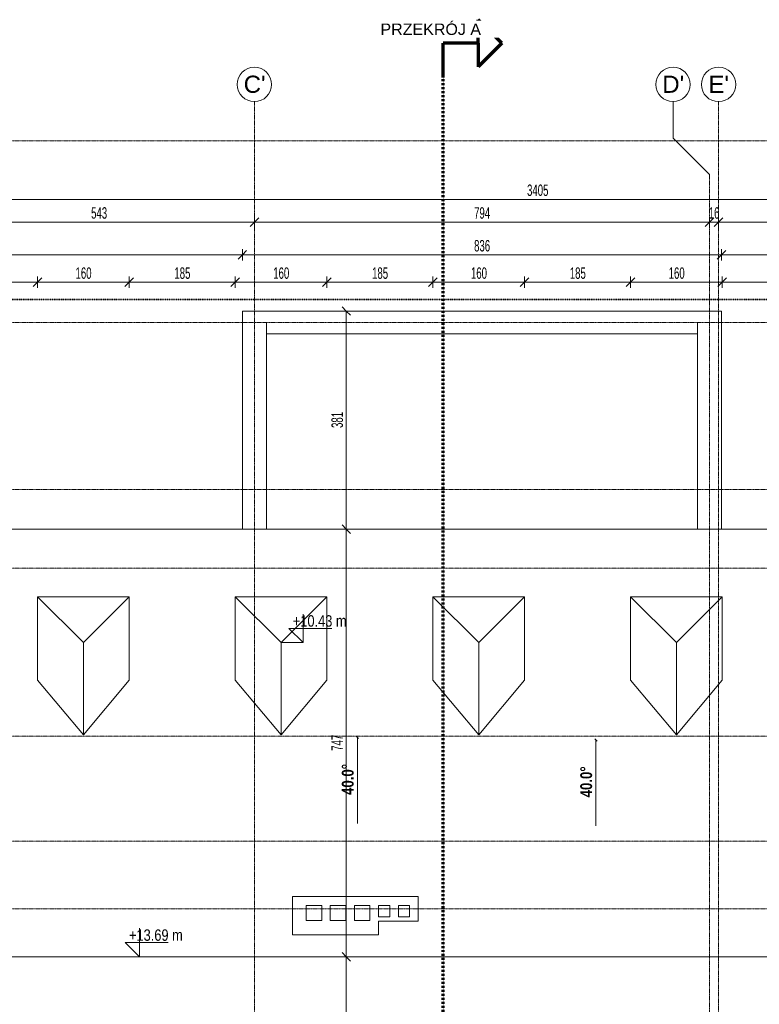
# Model space of a CAD drawing. Header units: millimetres. Extents: x 5238 to 79025, y -25411 to 16655.
# Tile 7 of 8: x 48580 to 61486, y -5239 to 11953. Entities that reach past the tile are written whole.
import ezdxf

# ---------------------------------------------------------------- set-up
doc = ezdxf.new("R2010")
doc.units = ezdxf.units.MM
for name, pattern in [('__FK_przerywana', [3.2004, 1.6002, -1.6002]), ('Kreska', [6.35, 3.175, -3.175]), ('Linia siatki', [22.225, 12.7, -3.175, 3.175, -3.175])]:
    doc.linetypes.add(name, pattern=pattern)
for name, color, linetype, lineweight in [('A-ANNO-DIMS', 7, 'Continuous', 5), ('A-ANNO-DIMS-100', 7, 'Continuous', 5), ('A-DETL-MBND', 7, 'Continuous', 5), ('G-ANNO-DIMS', 7, 'Continuous', 5), ('G-ANNO-SYMB', 7, 'Continuous', 5), ('S-GRID', 7, 'Continuous', 5), ('S-GRID-IDEN', 7, 'Continuous', 5)]:
    doc.layers.add(name, color=color, linetype=linetype, lineweight=lineweight)
for name, color, linetype, lineweight, true_color in [('A-DETL', 7, 'Continuous', 5, 0x00a600), ('A-ROOF', 7, 'Continuous', 18, 0x7f7f7f), ('A-WALL', 7, 'Continuous', 18, 0x7f7f7f)]:
    doc.layers.add(name, color=color, linetype=linetype, lineweight=lineweight, true_color=true_color)
doc.styles.add('Arial_1', font='arial.ttf', dxfattribs={"height": 200})
doc.styles.add('Arial_2', font='arial.ttf', dxfattribs={"height": 300})
doc.styles.add('Arial_3', font='arial.ttf', dxfattribs={"width": 0.8, "height": 200})
doc.styles.add('Arial_5', font='arial.ttf', dxfattribs={"width": 0.6, "height": 200})
doc.styles.add('Arial_B', font='arialbd.ttf', dxfattribs={"width": 0.8, "height": 206.349206})
doc.dimstyles.new('standard_wielkość_otworów', dxfattribs={"dimscale": 304.8, "dimtxt": 204.05188, "dimasz": 0.492126, "dimexe": 0.328084, "dimexo": 0.0625, "dimgap": 0, "dimtad": 1, "dimdec": 0, "dimlfac": 0.1, "dimzin": 0, "dimdsep": 46, "dimtxsty": 'Arial_5', "dimblk1": 'OBLIQUE', "dimblk2": 'OBLIQUE', "dimsah": 1, "dimcen": 0.09, "dimazin": 0, "dimtfac": 1, "dimtdec": 4, "dimtix": 1, "dimtmove": 0, "dimatfit": 3, "dimfxl": 0.328084, "dimfxlon": 1, "dimtvp": 1, "dimtolj": 1, "dimtzin": 0, "dimarcsym": 2})

# ---------------------------------------------------------------- blocks, each defined once
blk = doc.blocks.new('Przekrój - znacznik przekroju strzałka-348499-RZUT DACHU')
at = {"layer": 'G-ANNO-SYMB', "lineweight": 70}
for p, q in [((-6, 10.22), (-10.11, 6.11)), ((-6, 10.22), (-1.89, 6.11)), ((-6, 6.11), (-10.11, 6.11)), ((-6, 6.11), (-6, 0)), ((-6, 6.11), (-1.89, 6.11)), ((0, 0), (-6, 0))]:
    blk.add_line(p, q, dxfattribs=at)
blk = doc.blocks.new('Siatka - SOsi_Sybol osi-348494-RZUT DACHU')
at = {"layer": 'S-GRID-IDEN', "color": 142, "true_color": 0x0080c0}
blk.add_circle((0, 0), 3, dxfattribs=at)
blk = doc.blocks.new('Rzędne punktów - Znacznik rzędnej-348474-RZUT DACHU')
at = {"layer": 'G-ANNO-DIMS'}
for p, q in [((0, 0), (0, 5)), ((-2.5, 2.5), (0, 0)), ((-2.5, 2.5), (5, 2.5))]:
    blk.add_line(p, q, dxfattribs=at)
blk = doc.blocks.new('DIMBLOCK58-RZUT DACHU')
at = {"layer": 'A-ANNO-DIMS-100', "color": 250, "true_color": 0x303030, "transparency": 16777216}
for p, q in [((40590, 7847), (40590, 7947)), ((40590, 7847), (40665, 7922)), ((52465, 7847), (52465, 7947)), ((52465, 7847), (52540, 7922)), ((40590, 7847), (40515, 7772)), ((40590, 7847), (52465, 7847)), ((40590, 7847), (40590, 7747)), ((52465, 7847), (52390, 7772)), ((52465, 7847), (52465, 7747))]:
    blk.add_line(p, q, dxfattribs=at)
at = {"layer": 'A-ANNO-DIMS-100', "color": 0, "transparency": 16777216, "insert": (46346, 8106), "char_height": 200, "width": 436.98, "attachment_point": 1, "line_spacing_factor": 0.941778, "style": 'Arial_5'}
blk.add_mtext('1188', dxfattribs=at)
blk = doc.blocks.new('_Oblique')
at = {"color": 0, "linetype": 'ByBlock', "lineweight": -2}
blk.add_line((-0.5, -0.5), (0.5, 0.5), dxfattribs=at)
blk = doc.blocks.new('DIMBLOCK59-RZUT DACHU')
at = {"layer": 'A-ANNO-DIMS-100', "color": 250, "true_color": 0x303030, "transparency": 16777216}
for p, q in [((52465, 7847), (52465, 7947)), ((52465, 7847), (52540, 7922)), ((60825, 7847), (60825, 7947)), ((60825, 7847), (60900, 7922)), ((52465, 7847), (52390, 7772)), ((52465, 7847), (60825, 7847)), ((52465, 7847), (52465, 7747)), ((60825, 7847), (60750, 7772)), ((60825, 7847), (60825, 7747))]:
    blk.add_line(p, q, dxfattribs=at)
at = {"layer": 'A-ANNO-DIMS-100', "color": 0, "transparency": 16777216, "insert": (56509, 8106), "char_height": 200, "width": 327.74, "attachment_point": 1, "line_spacing_factor": 0.941778, "style": 'Arial_5'}
blk.add_mtext('836', dxfattribs=at)
blk = doc.blocks.new('DIMBLOCK60-RZUT DACHU')
at = {"layer": 'A-ANNO-DIMS-100', "color": 250, "true_color": 0x303030, "transparency": 16777216}
for p, q in [((60825, 7847), (60825, 7947)), ((60825, 7847), (60900, 7922)), ((72790, 7847), (72790, 7947)), ((72790, 7847), (72865, 7922)), ((60825, 7847), (60750, 7772)), ((60825, 7847), (72790, 7847)), ((60825, 7847), (60825, 7747)), ((72790, 7847), (72715, 7772)), ((72790, 7847), (72790, 7747))]:
    blk.add_line(p, q, dxfattribs=at)
at = {"layer": 'A-ANNO-DIMS-100', "color": 0, "transparency": 16777216, "insert": (66626, 8106), "char_height": 200, "width": 436.98, "attachment_point": 1, "line_spacing_factor": 0.941778, "style": 'Arial_5'}
blk.add_mtext('1197', dxfattribs=at)
blk = doc.blocks.new('DIMBLOCK64-RZUT DACHU')
at = {"layer": 'A-ANNO-DIMS-100', "color": 250, "true_color": 0x303030, "transparency": 16777216}
for p, q in [((47250, 8419), (47250, 8519)), ((47250, 8419), (47325, 8494)), ((52675, 8419), (52675, 8519)), ((52675, 8419), (52750, 8494)), ((47250, 8419), (47175, 8344)), ((47250, 8419), (52675, 8419)), ((47250, 8419), (47250, 8319)), ((52675, 8419), (52600, 8344)), ((52675, 8419), (52675, 8319))]:
    blk.add_line(p, q, dxfattribs=at)
at = {"layer": 'A-ANNO-DIMS-100', "color": 0, "transparency": 16777216, "insert": (49826, 8678), "char_height": 200, "width": 327.74, "attachment_point": 1, "line_spacing_factor": 0.941778, "style": 'Arial_5'}
blk.add_mtext('543', dxfattribs=at)
blk = doc.blocks.new('DIMBLOCK65-RZUT DACHU')
at = {"layer": 'A-ANNO-DIMS-100', "color": 250, "true_color": 0x303030, "transparency": 16777216}
for p, q in [((52675, 8419), (52675, 8519)), ((52675, 8419), (52750, 8494)), ((60615, 8419), (60615, 8519)), ((60615, 8419), (60690, 8494)), ((52675, 8419), (52600, 8344)), ((52675, 8419), (60615, 8419)), ((52675, 8419), (52675, 8319)), ((60615, 8419), (60540, 8344)), ((60615, 8419), (60615, 8319))]:
    blk.add_line(p, q, dxfattribs=at)
at = {"layer": 'A-ANNO-DIMS-100', "color": 0, "transparency": 16777216, "insert": (56509, 8678), "char_height": 200, "width": 327.74, "attachment_point": 1, "line_spacing_factor": 0.941778, "style": 'Arial_5'}
blk.add_mtext('794', dxfattribs=at)
blk = doc.blocks.new('DIMBLOCK66-RZUT DACHU')
at = {"layer": 'A-ANNO-DIMS-100', "color": 250, "true_color": 0x303030, "transparency": 16777216}
for p, q in [((60615, 8419), (60615, 8519)), ((60615, 8419), (60690, 8494)), ((60775, 8419), (60775, 8519)), ((60775, 8419), (60850, 8494)), ((60615, 8419), (60540, 8344)), ((60615, 8419), (60775, 8419)), ((60615, 8419), (60615, 8319)), ((60775, 8419), (60700, 8344)), ((60775, 8419), (60775, 8319))]:
    blk.add_line(p, q, dxfattribs=at)
at = {"layer": 'A-ANNO-DIMS-100', "color": 0, "transparency": 16777216, "insert": (60604, 8678), "char_height": 200, "width": 218.49, "attachment_point": 1, "line_spacing_factor": 0.941778, "style": 'Arial_5'}
blk.add_mtext('16', dxfattribs=at)
blk = doc.blocks.new('DIMBLOCK67-RZUT DACHU')
at = {"layer": 'A-ANNO-DIMS-100', "color": 250, "true_color": 0x303030, "transparency": 16777216}
for p, q in [((60775, 8419), (60775, 8519)), ((60775, 8419), (60850, 8494)), ((63100, 8419), (63100, 8519)), ((63100, 8419), (63175, 8494)), ((60775, 8419), (60700, 8344)), ((60775, 8419), (63100, 8419)), ((60775, 8419), (60775, 8319)), ((63100, 8419), (63025, 8344)), ((63100, 8419), (63100, 8319))]:
    blk.add_line(p, q, dxfattribs=at)
at = {"layer": 'A-ANNO-DIMS-100', "color": 0, "transparency": 16777216, "insert": (61801, 8678), "char_height": 200, "width": 327.74, "attachment_point": 1, "line_spacing_factor": 0.941778, "style": 'Arial_5'}
blk.add_mtext('233', dxfattribs=at)
blk = doc.blocks.new('DIMBLOCK72-RZUT DACHU')
at = {"layer": 'A-ANNO-DIMS-100', "color": 250, "true_color": 0x303030, "transparency": 16777216}
for p, q in [((40590, 8816), (40515, 8741)), ((40590, 8816), (40590, 8916)), ((40590, 8816), (40665, 8891)), ((40590, 8816), (74640, 8816)), ((40590, 8816), (40590, 8716)), ((74640, 8816), (74565, 8741)), ((74640, 8816), (74640, 8916)), ((74640, 8816), (74715, 8891)), ((74640, 8816), (74640, 8716))]:
    blk.add_line(p, q, dxfattribs=at)
at = {"layer": 'A-ANNO-DIMS-100', "color": 0, "transparency": 16777216, "insert": (57433, 9075), "char_height": 200, "width": 436.98, "attachment_point": 1, "line_spacing_factor": 0.941778, "style": 'Arial_5'}
blk.add_mtext('3405', dxfattribs=at)
blk = doc.blocks.new('DIMBLOCK88-RZUT DACHU')
at = {"layer": 'A-ANNO-DIMS-100', "color": 250, "true_color": 0x303030, "transparency": 16777216}
for p, q in [((40590, 7369), (40590, 7469)), ((40590, 7369), (40665, 7444)), ((48890, 7369), (48890, 7469)), ((48890, 7369), (48965, 7444)), ((40590, 7369), (40515, 7294)), ((40590, 7369), (48890, 7369)), ((40590, 7369), (40590, 7269)), ((48890, 7369), (48815, 7294)), ((48890, 7369), (48890, 7269))]:
    blk.add_line(p, q, dxfattribs=at)
at = {"layer": 'A-ANNO-DIMS-100', "color": 0, "transparency": 16777216, "insert": (44604, 7628), "char_height": 200, "width": 327.74, "attachment_point": 1, "line_spacing_factor": 0.941778, "style": 'Arial_5'}
blk.add_mtext('830', dxfattribs=at)
blk = doc.blocks.new('DIMBLOCK89-RZUT DACHU')
at = {"layer": 'A-ANNO-DIMS-100', "color": 250, "true_color": 0x303030, "transparency": 16777216}
for p, q in [((48890, 7369), (48890, 7469)), ((48890, 7369), (48965, 7444)), ((50490, 7369), (50490, 7469)), ((50490, 7369), (50565, 7444)), ((48890, 7369), (48815, 7294)), ((48890, 7369), (50490, 7369)), ((48890, 7369), (48890, 7269)), ((50490, 7369), (50415, 7294)), ((50490, 7369), (50490, 7269))]:
    blk.add_line(p, q, dxfattribs=at)
at = {"layer": 'A-ANNO-DIMS-100', "color": 0, "transparency": 16777216, "insert": (49554, 7628), "char_height": 200, "width": 327.74, "attachment_point": 1, "line_spacing_factor": 0.941778, "style": 'Arial_5'}
blk.add_mtext('160', dxfattribs=at)
blk = doc.blocks.new('DIMBLOCK90-RZUT DACHU')
at = {"layer": 'A-ANNO-DIMS-100', "color": 250, "true_color": 0x303030, "transparency": 16777216}
for p, q in [((50490, 7369), (50490, 7469)), ((50490, 7369), (50565, 7444)), ((52340, 7369), (52340, 7469)), ((52340, 7369), (52415, 7444)), ((50490, 7369), (50415, 7294)), ((50490, 7369), (52340, 7369)), ((50490, 7369), (50490, 7269)), ((52340, 7369), (52265, 7294)), ((52340, 7369), (52340, 7269))]:
    blk.add_line(p, q, dxfattribs=at)
at = {"layer": 'A-ANNO-DIMS-100', "color": 0, "transparency": 16777216, "insert": (51279, 7628), "char_height": 200, "width": 327.74, "attachment_point": 1, "line_spacing_factor": 0.941778, "style": 'Arial_5'}
blk.add_mtext('185', dxfattribs=at)
blk = doc.blocks.new('DIMBLOCK91-RZUT DACHU')
at = {"layer": 'A-ANNO-DIMS-100', "color": 250, "true_color": 0x303030, "transparency": 16777216}
for p, q in [((52340, 7369), (52340, 7469)), ((52340, 7369), (52415, 7444)), ((53940, 7369), (53940, 7469)), ((53940, 7369), (54015, 7444)), ((52340, 7369), (52265, 7294)), ((52340, 7369), (53940, 7369)), ((52340, 7369), (52340, 7269)), ((53940, 7369), (53865, 7294)), ((53940, 7369), (53940, 7269))]:
    blk.add_line(p, q, dxfattribs=at)
at = {"layer": 'A-ANNO-DIMS-100', "color": 0, "transparency": 16777216, "insert": (53004, 7628), "char_height": 200, "width": 327.74, "attachment_point": 1, "line_spacing_factor": 0.941778, "style": 'Arial_5'}
blk.add_mtext('160', dxfattribs=at)
blk = doc.blocks.new('DIMBLOCK92-RZUT DACHU')
at = {"layer": 'A-ANNO-DIMS-100', "color": 250, "true_color": 0x303030, "transparency": 16777216}
for p, q in [((53940, 7369), (53940, 7469)), ((53940, 7369), (54015, 7444)), ((55790, 7369), (55790, 7469)), ((55790, 7369), (55865, 7444)), ((53940, 7369), (53865, 7294)), ((53940, 7369), (55790, 7369)), ((53940, 7369), (53940, 7269)), ((55790, 7369), (55715, 7294)), ((55790, 7369), (55790, 7269))]:
    blk.add_line(p, q, dxfattribs=at)
at = {"layer": 'A-ANNO-DIMS-100', "color": 0, "transparency": 16777216, "insert": (54729, 7628), "char_height": 200, "width": 327.74, "attachment_point": 1, "line_spacing_factor": 0.941778, "style": 'Arial_5'}
blk.add_mtext('185', dxfattribs=at)
blk = doc.blocks.new('DIMBLOCK93-RZUT DACHU')
at = {"layer": 'A-ANNO-DIMS-100', "color": 250, "true_color": 0x303030, "transparency": 16777216}
for p, q in [((55790, 7369), (55790, 7469)), ((55790, 7369), (55865, 7444)), ((57390, 7369), (57390, 7469)), ((57390, 7369), (57465, 7444)), ((55790, 7369), (55715, 7294)), ((55790, 7369), (57390, 7369)), ((55790, 7369), (55790, 7269)), ((57390, 7369), (57315, 7294)), ((57390, 7369), (57390, 7269))]:
    blk.add_line(p, q, dxfattribs=at)
at = {"layer": 'A-ANNO-DIMS-100', "color": 0, "transparency": 16777216, "insert": (56454, 7628), "char_height": 200, "width": 327.74, "attachment_point": 1, "line_spacing_factor": 0.941778, "style": 'Arial_5'}
blk.add_mtext('160', dxfattribs=at)
blk = doc.blocks.new('DIMBLOCK94-RZUT DACHU')
at = {"layer": 'A-ANNO-DIMS-100', "color": 250, "true_color": 0x303030, "transparency": 16777216}
for p, q in [((57390, 7369), (57390, 7469)), ((57390, 7369), (57465, 7444)), ((59240, 7369), (59240, 7469)), ((59240, 7369), (59315, 7444)), ((57390, 7369), (57315, 7294)), ((57390, 7369), (59240, 7369)), ((57390, 7369), (57390, 7269)), ((59240, 7369), (59165, 7294)), ((59240, 7369), (59240, 7269))]:
    blk.add_line(p, q, dxfattribs=at)
at = {"layer": 'A-ANNO-DIMS-100', "color": 0, "transparency": 16777216, "insert": (58179, 7628), "char_height": 200, "width": 327.74, "attachment_point": 1, "line_spacing_factor": 0.941778, "style": 'Arial_5'}
blk.add_mtext('185', dxfattribs=at)
blk = doc.blocks.new('DIMBLOCK95-RZUT DACHU')
at = {"layer": 'A-ANNO-DIMS-100', "color": 250, "true_color": 0x303030, "transparency": 16777216}
for p, q in [((59240, 7369), (59240, 7469)), ((59240, 7369), (59315, 7444)), ((60840, 7369), (60840, 7469)), ((60840, 7369), (60915, 7444)), ((59240, 7369), (59165, 7294)), ((59240, 7369), (60840, 7369)), ((59240, 7369), (59240, 7269)), ((60840, 7369), (60765, 7294)), ((60840, 7369), (60840, 7269))]:
    blk.add_line(p, q, dxfattribs=at)
at = {"layer": 'A-ANNO-DIMS-100', "color": 0, "transparency": 16777216, "insert": (59904, 7628), "char_height": 200, "width": 327.74, "attachment_point": 1, "line_spacing_factor": 0.941778, "style": 'Arial_5'}
blk.add_mtext('160', dxfattribs=at)
blk = doc.blocks.new('DIMBLOCK96-RZUT DACHU')
at = {"layer": 'A-ANNO-DIMS-100', "color": 250, "true_color": 0x303030, "transparency": 16777216}
for p, q in [((60840, 7369), (60840, 7469)), ((60840, 7369), (60915, 7444)), ((62690, 7369), (62690, 7469)), ((62690, 7369), (62765, 7444)), ((60840, 7369), (60765, 7294)), ((60840, 7369), (62690, 7369)), ((60840, 7369), (60840, 7269)), ((62690, 7369), (62615, 7294)), ((62690, 7369), (62690, 7269))]:
    blk.add_line(p, q, dxfattribs=at)
at = {"layer": 'A-ANNO-DIMS-100', "color": 0, "transparency": 16777216, "insert": (61629, 7628), "char_height": 200, "width": 327.74, "attachment_point": 1, "line_spacing_factor": 0.941778, "style": 'Arial_5'}
blk.add_mtext('185', dxfattribs=at)
blk = doc.blocks.new('DIMBLOCK120-RZUT DACHU')
at = {"layer": 'A-ANNO-DIMS-100', "color": 250, "true_color": 0x303030, "transparency": 16777216}
for p, q in [((54279, -4409), (54179, -4409)), ((54279, -4409), (54204, -4334)), ((54279, -11874), (54279, -4409)), ((54279, -4409), (54354, -4484)), ((54279, -4409), (54379, -4409)), ((54279, -11874), (54204, -11799)), ((54279, -11874), (54179, -11874)), ((54279, -11874), (54354, -11949)), ((54279, -11874), (54379, -11874))]:
    blk.add_line(p, q, dxfattribs=at)
at = {"layer": 'A-ANNO-DIMS-100', "color": 0, "transparency": 16777216, "insert": (54020, -8278), "char_height": 200, "width": 327.74, "attachment_point": 1, "rotation": 90, "line_spacing_factor": 0.941778, "style": 'Arial_5'}
blk.add_mtext('747', dxfattribs=at)
blk = doc.blocks.new('DIMBLOCK121-RZUT DACHU')
at = {"layer": 'A-ANNO-DIMS-100', "color": 250, "true_color": 0x303030, "transparency": 16777216}
for p, q in [((54279, 3056), (54204, 3131)), ((54279, 3056), (54179, 3056)), ((54279, -4409), (54279, 3056)), ((54279, 3056), (54354, 2981)), ((54279, 3056), (54379, 3056)), ((54279, -4409), (54179, -4409)), ((54279, -4409), (54204, -4334)), ((54279, -4409), (54354, -4484)), ((54279, -4409), (54379, -4409))]:
    blk.add_line(p, q, dxfattribs=at)
at = {"layer": 'A-ANNO-DIMS-100', "color": 0, "transparency": 16777216, "insert": (54020, -813), "char_height": 200, "width": 327.74, "attachment_point": 1, "rotation": 90, "line_spacing_factor": 0.941778, "style": 'Arial_5'}
blk.add_mtext('747', dxfattribs=at)
blk = doc.blocks.new('DIMBLOCK122-RZUT DACHU')
at = {"layer": 'A-ANNO-DIMS-100', "color": 250, "true_color": 0x303030, "transparency": 16777216}
for p, q in [((54279, 6866), (54204, 6941)), ((54279, 6866), (54179, 6866)), ((54279, 3056), (54279, 6866)), ((54279, 6866), (54354, 6791)), ((54279, 6866), (54379, 6866)), ((54279, 3056), (54204, 3131)), ((54279, 3056), (54179, 3056)), ((54279, 3056), (54354, 2981)), ((54279, 3056), (54379, 3056))]:
    blk.add_line(p, q, dxfattribs=at)
at = {"layer": 'A-ANNO-DIMS-100', "color": 0, "transparency": 16777216, "insert": (54020, 4824), "char_height": 200, "width": 327.74, "attachment_point": 1, "rotation": 90, "line_spacing_factor": 0.941778, "style": 'Arial_5'}
blk.add_mtext('381', dxfattribs=at)

msp = doc.modelspace()

# ---------------------------------------------------------------- linework, layer by layer
at = {"layer": 'A-DETL', "color": 6, "linetype": '__FK_przerywana', "lineweight": 35, "true_color": 0xff00ff}
msp.add_line((43720.3, 7065.6), (69170.3, 7065.6), dxfattribs=at)
at = {"layer": 'A-DETL-MBND'}
for p, q in [((52465.3, 6865.6), (60825.3, 6865.6)), ((52465.3, 3055.6), (52465.3, 6865.6)), ((60825.3, 6865.6), (60825.3, 3055.6)), ((52885.3, 3055.6), (52885.3, 6665.6)), ((60405.3, 6665.6), (60405.3, 3055.6)), ((60405.3, 6465.6), (52885.3, 6465.6)), ((52885.3, 6465.6), (52885.3, 3055.6)), ((60405.3, 3055.6), (60405.3, 6465.6))]:
    msp.add_line(p, q, dxfattribs=at)
at = {"layer": 'A-ROOF'}
for p, q in [((72790.3, 3055.6), (40590.3, 3055.6)), ((48055.3, -4409.4), (65325.3, -4409.4))]:
    msp.add_line(p, q, dxfattribs=at)
at = {"layer": 'A-ROOF', "color": 7, "lineweight": 5}
for p, q in [((48890.3, 1875.6), (48890.3, 421.4)), ((50490.3, 1875.6), (48890.3, 1875.6)), ((49690.3, 1075.6), (48890.3, 1875.6)), ((50490.3, 1875.6), (49690.3, 1075.6)), ((50490.3, 421.4), (50490.3, 1875.6)), ((52340.3, 1875.6), (52340.3, 421.4)), ((53940.3, 1875.6), (52340.3, 1875.6)), ((53140.3, 1075.6), (52340.3, 1875.6)), ((53940.3, 1875.6), (53140.3, 1075.6)), ((53940.3, 421.4), (53940.3, 1875.6)), ((55790.3, 1875.6), (55790.3, 421.4)), ((57390.3, 1875.6), (55790.3, 1875.6)), ((56590.3, 1075.6), (55790.3, 1875.6)), ((57390.3, 1875.6), (56590.3, 1075.6)), ((57390.3, 421.4), (57390.3, 1875.6)), ((59240.3, 1875.6), (59240.3, 421.4)), ((60840.3, 1875.6), (59240.3, 1875.6)), ((60040.3, 1075.6), (59240.3, 1875.6)), ((60840.3, 1875.6), (60040.3, 1075.6)), ((60840.3, 421.4), (60840.3, 1875.6)), ((49690.3, -532), (49690.3, 1075.6)), ((53140.3, -532), (53140.3, 1075.6)), ((56590.3, -532), (56590.3, 1075.6)), ((60040.3, -532), (60040.3, 1075.6)), ((48890.3, 421.4), (49690.3, -532)), ((49690.3, -532), (50490.3, 421.4)), ((52340.3, 421.4), (53140.3, -532)), ((53140.3, -532), (53940.3, 421.4)), ((55790.3, 421.4), (56590.3, -532)), ((56590.3, -532), (57390.3, 421.4)), ((59240.3, 421.4), (60040.3, -532)), ((60040.3, -532), (60840.3, 421.4))]:
    msp.add_line(p, q, dxfattribs=at)
at = {"layer": 'A-WALL'}
for p, q in [((53340.3, -3354.4), (55530.3, -3354.4)), ((53340.3, -4024.4), (53340.3, -3354.4)), ((55530.3, -3354.4), (55530.3, -3784.4)), ((53850.3, -3514.4), (53580.3, -3514.4)), ((53580.3, -3514.4), (53580.3, -3774.4)), ((53850.3, -3774.4), (53850.3, -3514.4)), ((54270.3, -3514.4), (54000.3, -3514.4)), ((54000.3, -3514.4), (54000.3, -3774.4)), ((54270.3, -3774.4), (54270.3, -3514.4)), ((54690.3, -3514.4), (54420.3, -3514.4)), ((54420.3, -3514.4), (54420.3, -3774.4)), ((54690.3, -3774.4), (54690.3, -3514.4)), ((55040.3, -3514.4), (54840.3, -3514.4)), ((54840.3, -3514.4), (54840.3, -3714.4)), ((55040.3, -3714.4), (55040.3, -3514.4)), ((55380.3, -3514.4), (55190.3, -3514.4)), ((55190.3, -3514.4), (55190.3, -3714.4)), ((55380.3, -3714.4), (55380.3, -3514.4)), ((53580.3, -3774.4), (53850.3, -3774.4)), ((54000.3, -3774.4), (54270.3, -3774.4)), ((54420.3, -3774.4), (54690.3, -3774.4)), ((54840.3, -3714.4), (55040.3, -3714.4)), ((55190.3, -3714.4), (55380.3, -3714.4)), ((54840.3, -3784.4), (54840.3, -4024.4)), ((55530.3, -3784.4), (54840.3, -3784.4)), ((54840.3, -4024.4), (53340.3, -4024.4))]:
    msp.add_line(p, q, dxfattribs=at)
at = {"layer": 'G-ANNO-DIMS', "color": 1, "true_color": 0xff0000}
for p, q in [((53140.3, 1075.6), (53528.1, 1075.6)), ((51479.5, -4409.4), (50669.7, -4409.4))]:
    msp.add_line(p, q, dxfattribs=at)
at = {"layer": 'G-ANNO-DIMS'}
for p, q in [((54474.8, -580.3), (54455, -560.5)), ((54474.8, -580.3), (54494.7, -600.2)), ((54474.8, -2080.3), (54474.8, -580.3)), ((58636, -623), (58616.1, -603.1)), ((58636, -623), (58655.8, -642.8)), ((58636, -2123), (58636, -623))]:
    msp.add_line(p, q, dxfattribs=at)
at = {"layer": 'G-ANNO-SYMB', "linetype": 'Kreska', "lineweight": 70}
msp.add_line((55970.7, -21734.1), (55970.7, 10941.6), dxfattribs=at)
at = {"layer": 'S-GRID', "linetype": 'Linia siatki'}
for p, q in [((52675.3, 10521.6), (52675.3, -21375.5)), ((60775.3, 10521.6), (60775.3, -21375.5)), ((21217, 9835.6), (74993.1, 9835.6)), ((60615.3, 9251.6), (60615.3, -20105.5)), ((21217, 6665.6), (78371.5, 6665.6)), ((21217, 3751.6), (78371.5, 3751.6)), ((21217, 2375.6), (78371.5, 2375.6)), ((21217, -559.4), (78371.5, -559.4)), ((21217, -2392.4), (78371.5, -2392.4)), ((21217, -3569.4), (78371.5, -3569.4))]:
    msp.add_line(p, q, dxfattribs=at)
at = {"layer": 'S-GRID'}
for p, q in [((59980.3, 9886.6), (59980.3, 10521.6)), ((60615.3, 9251.6), (59980.3, 9886.6))]:
    msp.add_line(p, q, dxfattribs=at)

# ---------------------------------------------------------------- block references
at = {"layer": 'G-ANNO-DIMS', "xscale": 99.99999999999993, "yscale": 99.99999999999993, "zscale": 99.99999999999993}
for p in [(53528.1, 1075.6), (50669.7, -4409.4)]:
    msp.add_blockref('Rzędne punktów - Znacznik rzędnej-348474-RZUT DACHU', p, dxfattribs=at)
at = {"layer": 'G-ANNO-SYMB', "lineweight": 70, "xscale": 99.99999999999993, "yscale": 99.99999999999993, "zscale": 99.99999999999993, "rotation": 269.9999999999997}
msp.add_blockref('Przekrój - znacznik przekroju strzałka-348499-RZUT DACHU', (55970.7, 10941.6), dxfattribs=at)
at = {"layer": 'S-GRID-IDEN', "color": 142, "true_color": 0x0080c0, "xscale": 99.99999999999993, "yscale": 99.99999999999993, "zscale": 99.99999999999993, "rotation": 180}
for p in [(52675.3, 10821.6), (59980.3, 10821.6), (60775.3, 10821.6)]:
    msp.add_blockref('Siatka - SOsi_Sybol osi-348494-RZUT DACHU', p, dxfattribs=at)

# ---------------------------------------------------------------- texts
at = {"layer": 'G-ANNO-DIMS', "color": 1, "true_color": 0xff0000, "char_height": 200, "width": 1109.18, "attachment_point": 1, "line_spacing_factor": 0.941778, "style": 'Arial_3'}
for s, insert in [('+10.43 m', (53346, 1554.7)), ('+13.69 m', (50487.5, -3930.3))]:
    msp.add_mtext(s, dxfattribs=dict(at, insert=insert))
at = {"layer": 'G-ANNO-DIMS', "char_height": 206.35, "width": 607.233, "attachment_point": 1, "rotation": 90, "line_spacing_factor": 0.941778, "style": 'Arial_B'}
for insert in [(54200.5, -1583.3), (58361.6, -1626)]:
    msp.add_mtext('40.0°', dxfattribs=dict(at, insert=insert))
at = {"layer": 'S-GRID-IDEN', "color": 142, "true_color": 0x0080c0, "char_height": 300, "attachment_point": 1, "style": 'Arial_2'}
for s, insert, width in [("C'", (52487.9, 10975.5), 464.979), ("D'", (59792.9, 10975.5), 464.979), ("E'", (60597.4, 10975.5), 440.928)]:
    msp.add_mtext(s, dxfattribs=dict(at, insert=insert, width=width))

# ---------------------------------------------------------------- dimensions: what is measured, and where the dimension line sits
at = {"layer": 'A-ANNO-DIMS', "color": 250, "true_color": 0x303030}
for base, p1, p2, override, picture, middle in [((74640.3, 8815.6), (40590.3, 8715.6), (74640.3, 8715.6), {"dimpost": '<>', "dimfxl": 34050}, 'DIMBLOCK72-RZUT DACHU', (57615.3, 8917.8)), ((52675.3333376, 8418.5196293), (47250.3333376, 8518.5196293), (52675.3333376, 8518.5196293), {"dimpost": '<>', "dimfxl": 5425}, 'DIMBLOCK64-RZUT DACHU', (49962.8333376, 8520.7024403)), ((60615.3, 8418.5), (52675.3, 8518.5), (60615.3, 8518.5), {"dimpost": '<>', "dimfxl": 7940}, 'DIMBLOCK65-RZUT DACHU', (56645.3, 8520.6)), ((60775.3, 8418.5), (60615.3, 8518.5), (60775.3, 8518.5), {"dimpost": '<>', "dimfxl": 160}, 'DIMBLOCK66-RZUT DACHU', (60695.3, 8520.6)), ((63100.3333376, 8418.5196293), (60775.3333376, 8518.5196293), (63100.3333376, 8518.5196293), {"dimpost": '<>', "dimfxl": 2325}, 'DIMBLOCK67-RZUT DACHU', (61937.8333376, 8520.7024403)), ((52465.3333376, 7846.7117431), (40590.3333376, 7746.7117431), (52465.3333376, 7746.7117431), {"dimpost": '<>', "dimfxl": 11875}, 'DIMBLOCK58-RZUT DACHU', (46527.8333376, 7948.8263413)), ((60825.3, 7846.7), (52465.3, 7746.7), (60825.3, 7746.7), {"dimpost": '<>', "dimfxl": 8360}, 'DIMBLOCK59-RZUT DACHU', (56645.3, 7948.9)), ((72790.3333376, 7846.7117431), (60825.3333376, 7746.7117431), (72790.3333376, 7746.7117431), {"dimpost": '<>', "dimfxl": 11965}, 'DIMBLOCK60-RZUT DACHU', (66807.8333376, 7948.8263413)), ((48890.3, 7368.7), (40590.3, 7268.7), (48890.3, 7268.7), {"dimpost": '<>', "dimfxl": 8300}, 'DIMBLOCK88-RZUT DACHU', (44740.3, 7470.8)), ((50490.3, 7368.7), (48890.3, 7268.7), (50490.3, 7268.7), {"dimpost": '<>', "dimfxl": 1600}, 'DIMBLOCK89-RZUT DACHU', (49690.3, 7470.8)), ((52340.3, 7368.7), (50490.3, 7268.7), (52340.3, 7268.7), {"dimpost": '<>', "dimfxl": 1850}, 'DIMBLOCK90-RZUT DACHU', (51415.3, 7470.8)), ((53940.3, 7368.7), (52340.3, 7268.7), (53940.3, 7268.7), {"dimpost": '<>', "dimfxl": 1600}, 'DIMBLOCK91-RZUT DACHU', (53140.3, 7470.8)), ((55790.3, 7368.7), (53940.3, 7268.7), (55790.3, 7268.7), {"dimpost": '<>', "dimfxl": 1850}, 'DIMBLOCK92-RZUT DACHU', (54865.3, 7470.8)), ((57390.3, 7368.7), (55790.3, 7268.7), (57390.3, 7268.7), {"dimpost": '<>', "dimfxl": 1600}, 'DIMBLOCK93-RZUT DACHU', (56590.3, 7470.8)), ((59240.3, 7368.7), (57390.3, 7268.7), (59240.3, 7268.7), {"dimpost": '<>', "dimfxl": 1850}, 'DIMBLOCK94-RZUT DACHU', (58315.3, 7470.8)), ((60840.3, 7368.7), (59240.3, 7268.7), (60840.3, 7268.7), {"dimpost": '<>', "dimfxl": 1600}, 'DIMBLOCK95-RZUT DACHU', (60040.3, 7470.8)), ((62690.3, 7368.7), (60840.3, 7268.7), (62690.3, 7268.7), {"dimpost": '<>', "dimfxl": 1850}, 'DIMBLOCK96-RZUT DACHU', (61765.3, 7470.8))]:
    dim = msp.add_linear_dim(base=base, p1=p1, p2=p2, dimstyle='standard_wielkość_otworów', override=override, dxfattribs=at)
    dim.commit()
    dim.dimension.update_dxf_attribs({"geometry": picture, "text_midpoint": middle})
for base, p1, p2, override, picture, middle in [((54279.3, 6865.6), (54179.3, 3055.6), (54179.3, 6865.6), {"dimpost": '<>', "dimfxl": 3810}, 'DIMBLOCK122-RZUT DACHU', (54177.2, 4960.6)), ((54279.3431621, 3055.592548), (54179.3431621, -4409.407452), (54179.3431621, 3055.592548), {"dimpost": '<>', "dimfxl": 7465}, 'DIMBLOCK121-RZUT DACHU', (54179.3431616, -676.907452)), ((54279.3431621, -4409.407452), (54179.3431621, -11874.407452), (54179.3431621, -4409.407452), {"dimpost": '<>', "dimfxl": 7465}, 'DIMBLOCK120-RZUT DACHU', (54179.3431616, -8141.907452))]:
    dim = msp.add_linear_dim(base=base, p1=p1, p2=p2, angle=90, dimstyle='standard_wielkość_otworów', override=override, dxfattribs=at)
    dim.commit()
    dim.dimension.update_dxf_attribs({"geometry": picture, "text_midpoint": middle})

# ---------------------------------------------------------------- next in the draw order: texts
at = {"layer": 'G-ANNO-SYMB', "insert": (54875.4, 11885.9), "char_height": 200, "width": 2172.573, "attachment_point": 1, "style": 'Arial_1', "bg_fill": 3, "box_fill_scale": 1.25, "bg_fill_color": 256, "bg_fill_true_color": 13158600, "bg_fill_transparency": 0}
msp.add_mtext('PRZEKRÓJ A', dxfattribs=at)

doc.saveas('drawing.dxf')
